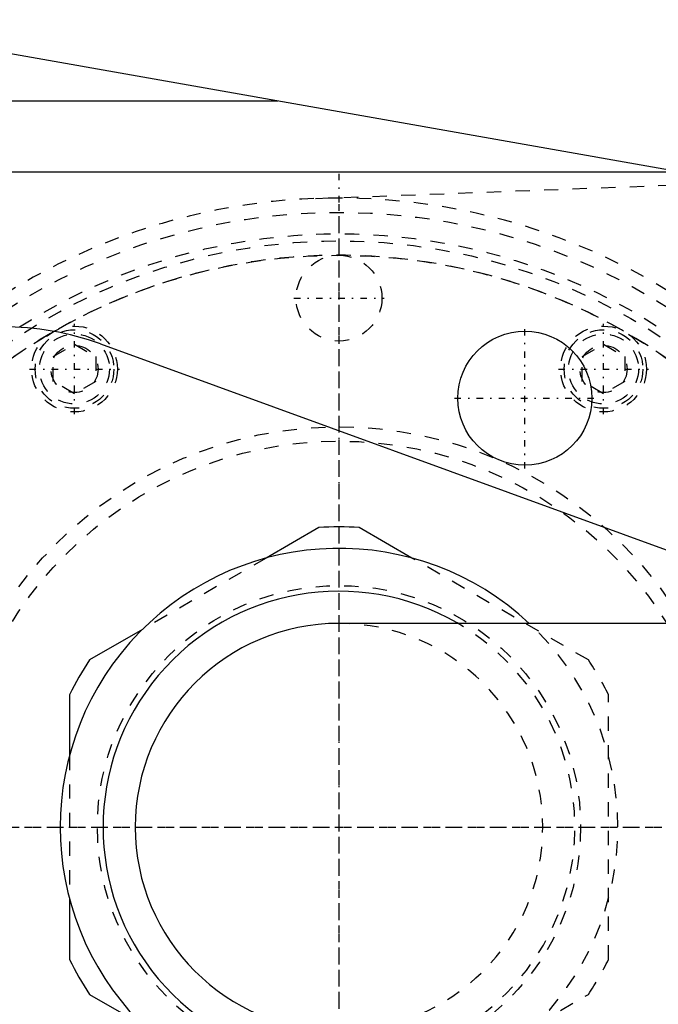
# Model space of a CAD drawing. Extents: x -292 to 171, y -70 to 70.
# Tile 8 of 13: x -142 to -98, y -12 to 56. Entities that reach past the tile are written whole.
import ezdxf

# ---------------------------------------------------------------- set-up
doc = ezdxf.new("R2010")
doc.units = 0
doc.linetypes.add('CENTER', pattern=[1.5, 0.45, -0.5, 0.05, -0.5])
doc.linetypes.add('DASHED', pattern=[2, 1, -1])
for name, color, linetype in [('AM_0', 7, 'CONTINUOUS'), ('AM_3', 7, 'DASHED'), ('AM_7', 7, 'CENTER')]:
    doc.layers.add(name, color=color, linetype=linetype)

msp = doc.modelspace()

# ---------------------------------------------------------------- linework, layer by layer
at = {"layer": 'AM_0', "color": 7, "linetype": 'CONTINUOUS'}
for p, q in [((-156.349, 56.476), (-89.867, 44.725)), ((-217.141, 50.806), (-124.273, 50.806)), ((-96.023, 45.813), (-204.215, 45.813)), ((-136.686, 33.793), (-85.329, 15.1)), ((-121.409, 20.953), (-125.101, 18.821)), ((-114.899, 18.821), (-118.591, 20.953)), ((-133.749, 13.828), (-137.441, 11.696)), ((-40.45, 14.25), (-120, 14.25)), ((-138.85, 9.256), (-138.85, 4.993)), ((-138.85, -4.993), (-138.85, -9.256)), ((-137.441, -11.696), (-133.749, -13.828))]:
    msp.add_line(p, q, dxfattribs=at)
msp.add_circle((-107, 30), 4.689, dxfattribs=at)
for centre, radius, start, end in [((-143.53, 15), 20, 69.98903, 90), ((-120, 0), 21, 86.15315, 93.84685), ((-120, 0), 19.5, 46.95092, 313.04908), ((-120, 0), 16.5, 59.95363, 300.04637), ((-120, 0), 14.25, 90, 270), ((-120, 0), 21, 146.15315, 153.84685), ((-120, 0), 21, 206.15315, 213.84685)]:
    msp.add_arc(centre, radius, start, end, dxfattribs=at)
at = {"layer": 'AM_3', "color": 6, "linetype": 'DASHED'}
for p, q in [((-121.65, 43.969), (-91.904, 45.085)), ((-139.997, 32.907), (-138.497, 33.774)), ((-138.497, 33.774), (-136.997, 32.907)), ((-103.003, 32.907), (-101.503, 33.774)), ((-101.503, 33.774), (-100.003, 32.907)), ((-139.997, 31.175), (-139.997, 32.907)), ((-136.997, 32.907), (-136.997, 31.175)), ((-103.003, 31.175), (-103.003, 32.907)), ((-100.003, 32.907), (-100.003, 31.175)), ((-138.497, 30.309), (-139.997, 31.175)), ((-136.997, 31.175), (-138.497, 30.309)), ((-101.503, 30.309), (-103.003, 31.175)), ((-100.003, 31.175), (-101.503, 30.309)), ((-125.101, 18.821), (-133.749, 13.828)), ((-102.559, 11.696), (-114.899, 18.821)), ((-101.15, -9.256), (-101.15, 9.256)), ((-138.85, 4.993), (-138.85, -4.993)), ((-114.899, -18.821), (-102.559, -11.696))]:
    msp.add_line(p, q, dxfattribs=at)
for centre, radius in [((-120, 0), 43), ((-120, 0), 41.5), ((-120, 0), 41), ((-120, 0), 40), ((-120, 37), 3), ((-138.5, 32.043), 3), ((-138.5, 32.043), 2.75), ((-138.5, 32.043), 2.45), ((-101.5, 32.043), 3), ((-101.5, 32.043), 2.75), ((-101.5, 32.043), 2.45), ((-138.5, 32.043), 1.65), ((-101.5, 32.043), 1.65), ((-120, 0), 28), ((-120, 0), 27), ((-120, 0), 16.898)]:
    msp.add_circle(centre, radius, dxfattribs=at)
for radius, start, end in [(44, 194.47751, 165.52249), (40, 0, 165.35253), (14.25, 270, 90), (16.5, 300.04637, 59.95363), (19.5, 313.04908, 46.95092), (21, 26.15315, 33.84685), (21, 326.15315, 333.84685)]:
    msp.add_arc((-120, 0), radius, start, end, dxfattribs=at)
at = {"layer": 'AM_7', "color": 4, "linetype": 'CENTER'}
for p, q in [((-120, -46.2), (-120, 46.2)), ((-120, -43.575), (-120, 43.575)), ((-123.15, 37), (-116.85, 37)), ((-138.5, 28.893), (-138.5, 35.193)), ((-101.5, 28.893), (-101.5, 35.193)), ((-107, 25.077), (-107, 34.923)), ((-141.65, 32.043), (-135.35, 32.043)), ((-104.65, 32.043), (-98.35, 32.043)), ((-111.923, 30), (-102.077, 30)), ((-180.14, 0), (-73.8, 0)), ((-163.575, 0), (-76.425, 0))]:
    msp.add_line(p, q, dxfattribs=at)

doc.saveas('drawing.dxf')
